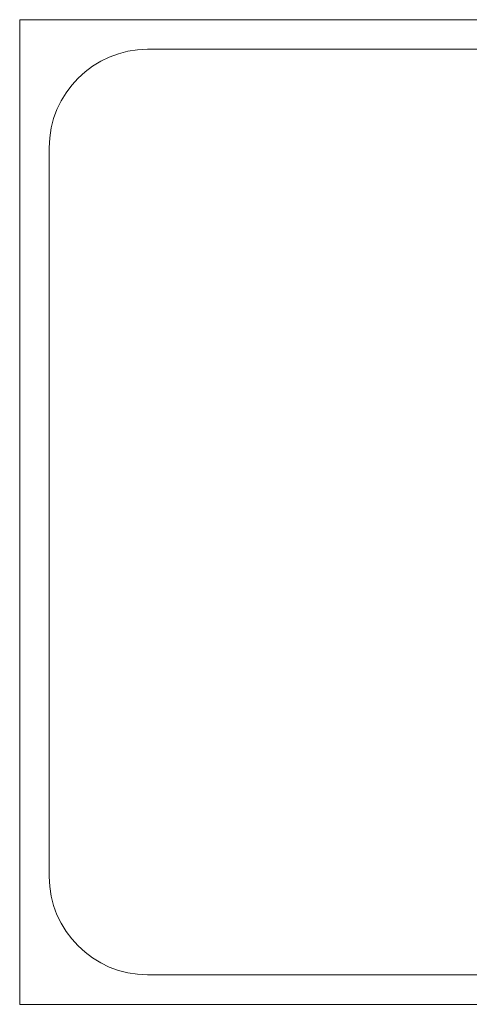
# Model space of a CAD drawing. Header units: millimetres. Extents: x 53645 to 137188, y 78097 to 135542.
# Tile 248 of 256: x 120825 to 121282, y 123787 to 124787. Entities that reach past the tile are written whole.
import ezdxf

# ---------------------------------------------------------------- set-up
doc = ezdxf.new("R2010")
doc.units = ezdxf.units.MM
doc.layers.add('furniture', color=36, linetype='Continuous', lineweight=0)

# ---------------------------------------------------------------- blocks, each defined once
blk = doc.blocks.new('bed')
at = {"color": 0, "ltscale": 20}
for p, q in [((25893.6, 70641.3), (25893.6, 69641.3)), ((27893.6, 70641.3), (25893.6, 70641.3)), ((27863.6, 70611.3), (26023.6, 70611.3)), ((25923.6, 70511.3), (25923.6, 69771.3)), ((26023.6, 69671.3), (27863.6, 69671.3)), ((25893.6, 69641.3), (27893.6, 69641.3))]:
    blk.add_line(p, q, dxfattribs=at)
for centre, start, end in [((26023.6, 70511.3), 90, 180), ((26023.6, 69771.3), 180, 270)]:
    blk.add_arc(centre, 100, start, end, dxfattribs=at)

msp = doc.modelspace()

# ---------------------------------------------------------------- block references
at = {"layer": 'furniture'}
msp.add_blockref('bed', (94931.8, 54145.3), dxfattribs=at)

doc.saveas('drawing.dxf')
